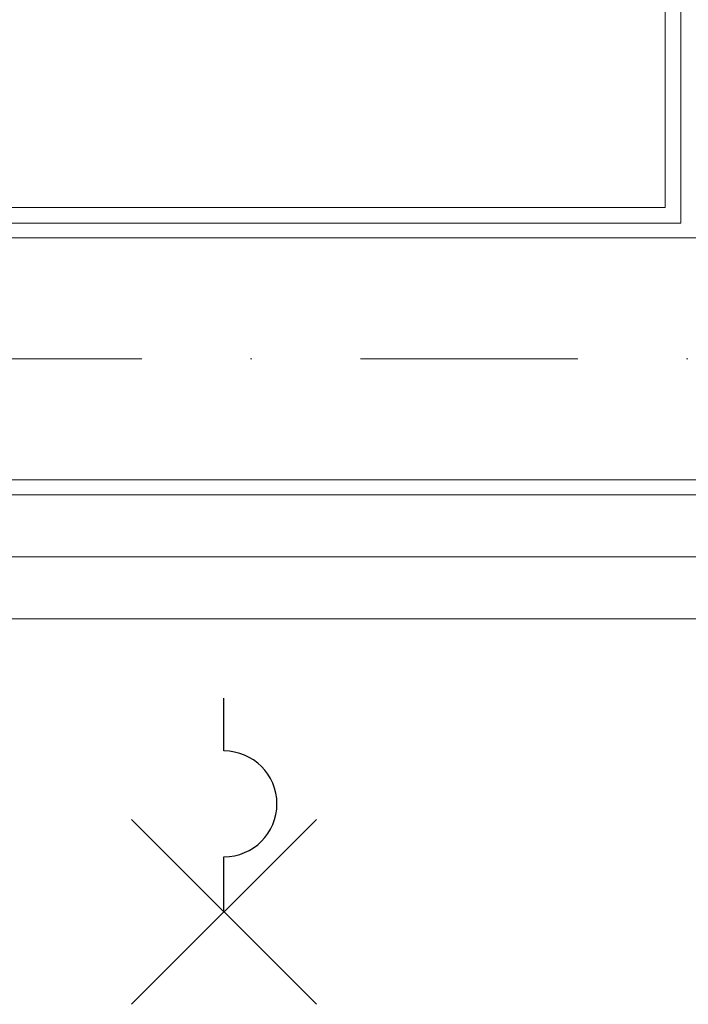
# Model space of a CAD drawing. Header units: inches. Extents: x 45159 to 108059, y -33626 to -17950.
# Tile 22 of 38: x 50623 to 50676, y -18923 to -18843. Entities that reach past the tile are written whole.
import ezdxf

# ---------------------------------------------------------------- set-up
doc = ezdxf.new("R2010")
doc.units = ezdxf.units.IN
doc.header["$MEASUREMENT"] = 0
doc.linetypes.add('DASHDOT', pattern=[1, 0.5, -0.25, 0, -0.25])
for name, color, linetype, lineweight in [('E_instalacje elektryczne', 250, 'Continuous', 30), ('p-- ocieplenie-w.zew', 251, 'Continuous', 0), ('p--osie konstr', 7, 'DASHDOT', 15), ('p--płyta GK', 251, 'Continuous', 0), ('p--ściana szkielet', 251, 'Continuous', 0)]:
    doc.layers.add(name, color=color, linetype=linetype, lineweight=lineweight)
doc.linetypes.add('BATTING', pattern='A,0.0001,-0.1,[134,ltypeshp.shx,S=0.1,R=0,X=-0.1,Y=0],-0.2,[134,ltypeshp.shx,S=0.1,R=180,X=0.1,Y=0],-0.1', length=0.4001)

msp = doc.modelspace()

# ---------------------------------------------------------------- linework, layer by layer
at = {"layer": 'E_instalacje elektryczne', "color": 7}
for p, q in [((50638.968, -18902.294), (50638.968, -18898.03)), ((50638.968, -18902.294), (50638.968, -18898.03)), ((50631.521, -18922.708), (50646.415, -18907.814)), ((50646.415, -18922.708), (50631.521, -18907.814)), ((50631.521, -18922.708), (50646.415, -18907.814)), ((50646.415, -18922.708), (50631.521, -18907.814)), ((50638.968, -18915.261), (50638.968, -18910.823))]:
    msp.add_line(p, q, dxfattribs=at)
msp.add_arc((50638.968, -18906.558), 4.264, 270, 90, dxfattribs=at)
msp.add_arc((50638.968, -18906.558), 4.264, 270, 90, dxfattribs=at)
at = {"layer": 'p-- ocieplenie-w.zew', "linetype": 'BATTING', "ltscale": 10}
msp.add_line((50702.572, -18886.661), (50584.498, -18886.661), dxfattribs=at)
at = {"layer": 'p--osie konstr', "linetype": 'DASHDOT', "ltscale": 35}
msp.add_line((50737.648, -18870.711), (50358.148, -18870.711), dxfattribs=at)
at = {"layer": 'p--płyta GK', "ltscale": 35}
for p, q in [((50675.748, -18859.761), (50675.748, -18343.061)), ((50674.498, -18858.511), (50674.498, -18344.311)), ((50674.498, -18858.511), (50587.498, -18858.511)), ((50675.748, -18859.761), (50587.498, -18859.761))]:
    msp.add_line(p, q, dxfattribs=at)
at = {"layer": 'p--ściana szkielet', "ltscale": 35}
for p, q in [((50696.448, -18860.961), (50587.498, -18860.961)), ((50696.448, -18880.461), (50584.498, -18880.461)), ((50697.648, -18881.661), (50584.498, -18881.661)), ((50707.648, -18891.661), (50584.498, -18891.661))]:
    msp.add_line(p, q, dxfattribs=at)

doc.saveas('drawing.dxf')
